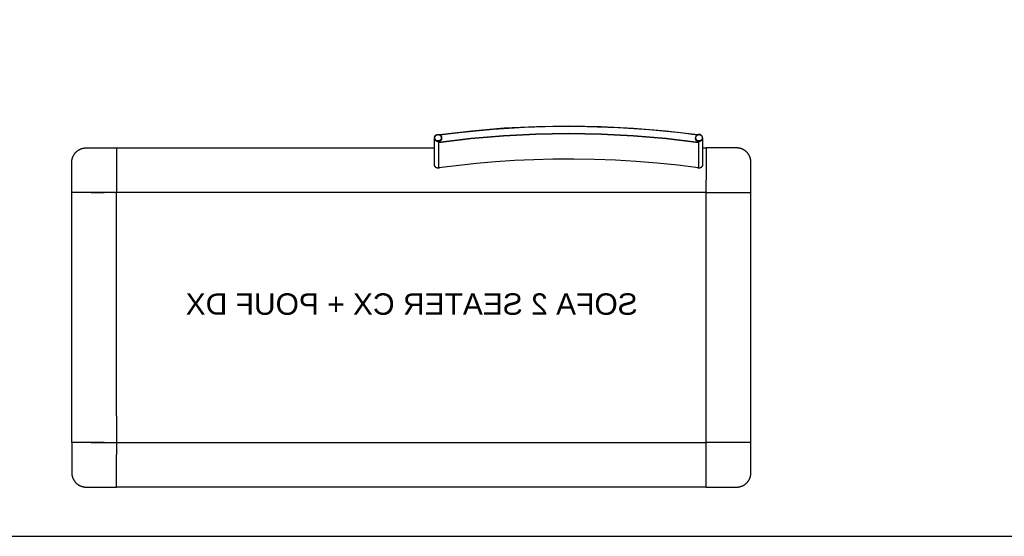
# Model space of a CAD drawing. Header units: millimetres. Extents: x -1470 to 7470, y -12049 to 6674.
# Tile 26 of 58: x 1904 to 4658, y -5113 to -3666. Entities that reach past the tile are written whole.
import ezdxf

# ---------------------------------------------------------------- set-up
doc = ezdxf.new("R2010")
doc.units = ezdxf.units.MM
doc.header["$LTSCALE"] = 10
doc.layers.get('0').update_dxf_attribs({"true_color": 0x000000})
doc.styles.add('Arial Normale', font='txt')

msp = doc.modelspace()

# ---------------------------------------------------------------- linework, layer by layer
at = {"color": 18, "linetype": 'Continuous', "lineweight": 25, "true_color": 0x000000}
for p, q in [((2049.7, -4149.9), (2049.7, -4065.2)), ((3949.6, -4149.9), (3949.5, -4065.2)), ((2172.6, -4149.9), (2049.7, -4149.9)), ((3826.6, -4149.9), (3949.6, -4149.9)), ((2140, -4849.9), (2049.7, -4849.9)), ((2049.7, -4849.9), (2049.7, -4934.7)), ((3949.6, -4849.9), (3826.6, -4849.9)), ((3949.5, -4934.7), (3949.6, -4849.9))]:
    msp.add_line(p, q, dxfattribs=at)
at = {"color": 1, "true_color": 0xff0000}
msp.add_lwpolyline([(-1470.5, -5112.7), (7412.8, -5112.7), (7412.8, 674.6), (-1470.5, 674.6)], close=True, dxfattribs=at)
at = {"color": 18, "linetype": 'Continuous', "lineweight": 25, "true_color": 0x000000}
for points in [[(3078.5, -3987.3), (3168.5, -3976.8), (3258.8, -3969.2), (3349.3, -3964.7), (3439.9, -3963.2), (3530.5, -3964.7), (3621, -3969.3), (3711.4, -3976.9), (3801.4, -3987.5)], [(3078.6, -3988.2), (3141.6, -3980.5), (3228.6, -3972.4), (3315.8, -3967), (3403.2, -3964.5), (3490.6, -3964.7), (3578, -3967.7), (3665.2, -3973.6), (3752.1, -3982.2), (3799.9, -3988.2)], [(3064.4, -3995.1), (3064.5, -3994.7), (3064.6, -3994.4), (3064.7, -3994.1), (3064.8, -3993.7), (3064.9, -3993.4), (3065.1, -3993.1), (3065.2, -3992.8), (3065.4, -3992.4), (3065.5, -3992.1), (3065.7, -3991.8), (3065.9, -3991.5), (3066.1, -3991.3), (3066.3, -3991), (3066.5, -3990.7), (3066.8, -3990.4), (3067, -3990.2), (3067.2, -3989.9), (3067.5, -3989.7), (3067.7, -3989.5), (3068, -3989.2), (3068.3, -3989), (3068.6, -3988.8), (3068.9, -3988.6), (3069.2, -3988.4), (3069.5, -3988.3), (3069.8, -3988.1), (3070.1, -3988), (3070.4, -3987.8), (3070.7, -3987.7), (3071.1, -3987.6), (3071.4, -3987.5), (3071.7, -3987.4), (3072.1, -3987.3), (3072.4, -3987.2), (3072.8, -3987.2), (3073.1, -3987.1), (3073.4, -3987.1), (3073.8, -3987.1), (3074.1, -3987.1), (3074.5, -3987.1), (3074.8, -3987.1), (3075.2, -3987.1), (3075.5, -3987.1), (3075.9, -3987.2), (3076.2, -3987.2), (3076.6, -3987.3), (3076.9, -3987.4), (3077.2, -3987.5), (3077.6, -3987.6), (3077.9, -3987.7), (3078.2, -3987.9), (3078.5, -3988), (3078.9, -3988.2), (3079.2, -3988.3), (3079.5, -3988.5), (3079.8, -3988.7), (3080, -3988.9), (3080.3, -3989.1), (3080.6, -3989.3), (3080.9, -3989.5), (3081.1, -3989.8), (3081.4, -3990), (3081.6, -3990.3), (3081.8, -3990.5), (3082.1, -3990.8), (3082.3, -3991.1), (3082.5, -3991.4), (3082.7, -3991.6), (3082.9, -3991.9), (3083, -3992.2), (3083.2, -3992.6), (3083.3, -3992.9), (3083.5, -3993.2), (3083.6, -3993.5), (3083.7, -3993.8), (3083.8, -3994.2), (3083.9, -3994.5), (3084, -3994.9), (3084.1, -3995.2), (3084.2, -3995.5), (3084.2, -3995.9), (3084.2, -3996.2), (3084.3, -3996.6), (3084.3, -3996.9)], [(3075.6, -4008.6), (3166.2, -3997.9), (3257, -3990.2), (3348.1, -3985.6), (3439.3, -3984.1), (3530.4, -3985.6), (3621.5, -3990.2), (3712.4, -3997.9), (3802.9, -4008.6)], [(3075.8, -4009.6), (3166.3, -3998.8), (3257.1, -3991.2), (3348.1, -3986.6), (3439.3, -3985), (3530.4, -3986.6), (3621.4, -3991.2), (3712.3, -3998.8), (3802.8, -4009.6)], [(3078.6, -3988), (3078.5, -3987.3)], [(3078.5, -3987.3), (3078.5, -3988.1)], [(3064.4, -3995.1), (3064.3, -3996.9)], [(3064.3, -3997.1), (3064.3, -3996.9)], [(3064.3, -4071.8), (3064.3, -3997.1)], [(3084.3, -3997.1), (3084.3, -3997.4), (3084.2, -3997.8), (3084.2, -3998.1), (3084.2, -3998.5), (3084.1, -3998.8), (3084, -3999.2), (3083.9, -3999.5), (3083.9, -3999.8), (3083.7, -4000.2), (3083.6, -4000.5), (3083.5, -4000.8), (3083.4, -4001.1), (3083.2, -4001.4), (3083.1, -4001.7), (3082.9, -4002.1), (3082.7, -4002.3), (3082.5, -4002.6), (3082.3, -4002.9), (3082.1, -4003.2), (3081.9, -4003.5), (3081.7, -4003.7), (3081.4, -4004), (3081.2, -4004.2), (3080.9, -4004.5), (3080.7, -4004.7), (3080.4, -4004.9), (3080.1, -4005.1), (3079.8, -4005.3), (3079.5, -4005.5), (3079.2, -4005.7), (3078.9, -4005.8), (3078.6, -4006), (3078.3, -4006.1), (3078, -4006.3), (3077.7, -4006.4), (3077.3, -4006.5), (3077, -4006.6), (3076.7, -4006.7), (3076.3, -4006.8), (3076, -4006.8), (3075.6, -4006.9), (3075.3, -4006.9), (3075, -4007), (3074.6, -4007), (3074.3, -4007), (3073.9, -4007), (3073.6, -4007), (3073.2, -4006.9), (3072.9, -4006.9), (3072.5, -4006.8), (3072.2, -4006.8), (3071.9, -4006.7), (3071.5, -4006.6), (3071.2, -4006.5), (3070.9, -4006.4), (3070.5, -4006.3), (3070.2, -4006.1), (3069.9, -4006), (3069.6, -4005.8), (3069.3, -4005.7), (3069, -4005.5), (3068.7, -4005.3), (3068.4, -4005.1), (3068.1, -4004.9), (3067.9, -4004.7), (3067.6, -4004.5), (3067.4, -4004.2), (3067.1, -4004), (3066.9, -4003.7), (3066.6, -4003.5), (3066.4, -4003.2), (3066.2, -4002.9), (3066, -4002.6), (3065.8, -4002.3), (3065.6, -4002.1), (3065.5, -4001.7), (3065.3, -4001.4), (3065.2, -4001.1), (3065, -4000.8), (3064.9, -4000.5), (3064.8, -4000.2), (3064.7, -3999.8), (3064.6, -3999.5), (3064.5, -3999.2), (3064.4, -3998.8), (3064.4, -3998.5), (3064.3, -3998.1), (3064.3, -3997.8), (3064.3, -3997.4), (3064.3, -3997.1)], [(3084.3, -3997.1), (3084.3, -3997.4), (3084.2, -3997.8), (3084.2, -3998.1), (3084.2, -3998.5), (3084.1, -3998.8), (3084, -3999.2), (3083.9, -3999.5), (3083.9, -3999.8), (3083.8, -4000.2), (3083.6, -4000.5), (3083.5, -4000.8), (3083.4, -4001.1), (3083.2, -4001.4), (3083.1, -4001.8), (3082.9, -4002.1), (3082.7, -4002.3), (3082.5, -4002.6), (3082.3, -4002.9), (3082.1, -4003.2), (3081.9, -4003.5), (3081.7, -4003.7), (3081.4, -4004), (3081.2, -4004.2), (3080.9, -4004.5), (3080.7, -4004.7), (3080.4, -4004.9), (3080.1, -4005.1), (3079.8, -4005.3), (3079.5, -4005.5), (3079.2, -4005.7), (3078.9, -4005.8), (3078.6, -4006), (3078.3, -4006.1), (3078, -4006.3), (3077.7, -4006.4), (3077.3, -4006.5), (3077, -4006.6), (3076.7, -4006.7), (3076.3, -4006.8), (3076, -4006.8), (3075.6, -4006.9), (3075.3, -4006.9), (3075, -4007), (3074.6, -4007), (3074.3, -4007), (3073.9, -4007), (3073.6, -4007), (3073.2, -4006.9), (3072.9, -4006.9), (3072.5, -4006.8), (3072.2, -4006.8), (3071.9, -4006.7), (3071.5, -4006.6), (3071.2, -4006.5), (3070.9, -4006.4), (3070.5, -4006.3), (3070.2, -4006.1), (3069.9, -4006), (3069.6, -4005.8), (3069.3, -4005.7), (3069, -4005.5), (3068.7, -4005.3), (3068.4, -4005.1), (3068.1, -4004.9), (3067.9, -4004.7), (3067.6, -4004.5), (3067.4, -4004.2), (3067.1, -4004), (3066.9, -4003.7), (3066.6, -4003.5), (3066.4, -4003.2), (3066.2, -4002.9), (3066, -4002.6), (3065.8, -4002.3), (3065.6, -4002.1), (3065.5, -4001.8), (3065.3, -4001.4), (3065.2, -4001.1), (3065, -4000.8), (3064.9, -4000.5), (3064.8, -4000.2), (3064.7, -3999.8), (3064.6, -3999.5), (3064.5, -3999.2), (3064.4, -3998.8), (3064.4, -3998.5), (3064.3, -3998.1), (3064.3, -3997.8), (3064.3, -3997.4), (3064.3, -3997.1)], [(3084.2, -3997.1), (3084.2, -3998), (3084.2, -3998.3), (3084.2, -3998.5), (3084.1, -3998.7), (3084.1, -3998.9), (3084.1, -3999.1), (3084.1, -3999.3), (3084, -3999.4), (3084, -3999.6), (3084, -3999.7), (3083.9, -3999.9), (3083.8, -4000.2), (3083.7, -4000.4), (3083.6, -4000.7), (3083.5, -4001), (3083.4, -4001.3), (3083.2, -4001.7), (3083.1, -4002.1), (3082.9, -4002.5), (3082.7, -4002.7), (3082.6, -4002.9), (3082.5, -4003.1), (3082.4, -4003.3), (3082.3, -4003.5), (3082.2, -4003.7), (3081.9, -4004), (3081.7, -4004.4), (3081.5, -4004.6), (3081.3, -4004.8), (3081.1, -4005), (3080.9, -4005.2), (3080.7, -4005.4), (3080.5, -4005.6), (3080.3, -4005.8), (3080.1, -4006), (3079.9, -4006.2), (3079.7, -4006.4), (3079.5, -4006.5), (3079.3, -4006.7), (3079.1, -4006.9), (3078.8, -4007), (3078.6, -4007.2), (3078.4, -4007.3), (3078.1, -4007.5), (3077.7, -4007.7), (3077.4, -4007.9), (3077, -4008), (3076.7, -4008.2), (3076.3, -4008.3), (3076, -4008.5), (3075.6, -4008.6)], [(3075.8, -4009.6), (3075.6, -4008.6)], [(3075.6, -4008.6), (3075.6, -4079.8)], [(3075.8, -4009.6), (3075.8, -4080.8)], [(3084.3, -3996.9), (3084.3, -3997.1)], [(3084.3, -3997.1), (3084.3, -3997.1)], [(3794.3, -3997.1), (3794.3, -3996.9)], [(3794.3, -3997.1), (3794.3, -3997.1)], [(3802.9, -4008.6), (3802.6, -4008.5), (3802.3, -4008.4), (3802.1, -4008.3), (3801.8, -4008.2), (3801.5, -4008), (3801.2, -4007.9), (3801, -4007.8), (3800.7, -4007.6), (3800.4, -4007.5), (3800.1, -4007.3), (3799.9, -4007.1), (3799.6, -4006.9), (3799.3, -4006.8), (3799.1, -4006.6), (3798.8, -4006.3), (3798.5, -4006.1), (3798.4, -4006), (3798.2, -4005.8), (3798, -4005.7), (3797.9, -4005.5), (3797.7, -4005.3), (3797.5, -4005.1), (3797.4, -4005), (3797.2, -4004.8), (3797.1, -4004.6), (3796.9, -4004.4), (3796.8, -4004.2), (3796.6, -4004), (3796.5, -4003.8), (3796.3, -4003.6), (3796.2, -4003.4), (3796, -4003.2), (3795.9, -4002.8), (3795.7, -4002.5), (3795.5, -4002.1), (3795.3, -4001.8), (3795.2, -4001.4), (3795, -4001.1), (3794.9, -4000.7), (3794.7, -4000.3), (3794.6, -4000), (3794.6, -3999.6), (3794.5, -3999.3), (3794.4, -3999.2), (3794.4, -3999), (3794.4, -3998.8), (3794.3, -3998.7), (3794.3, -3998.5), (3794.3, -3998.3), (3794.3, -3998.2), (3794.3, -3998), (3794.3, -3997.8), (3794.3, -3997.8), (3794.3, -3997.7), (3794.3, -3997.5), (3794.3, -3997.1)], [(3814.3, -3997.1), (3814.3, -3997.4), (3814.2, -3997.8), (3814.2, -3998.1), (3814.2, -3998.5), (3814.1, -3998.8), (3814, -3999.2), (3813.9, -3999.5), (3813.9, -3999.8), (3813.7, -4000.2), (3813.6, -4000.5), (3813.5, -4000.8), (3813.4, -4001.1), (3813.2, -4001.4), (3813.1, -4001.7), (3812.9, -4002.1), (3812.7, -4002.3), (3812.5, -4002.6), (3812.3, -4002.9), (3812.1, -4003.2), (3811.9, -4003.5), (3811.7, -4003.7), (3811.4, -4004), (3811.2, -4004.2), (3810.9, -4004.5), (3810.7, -4004.7), (3810.4, -4004.9), (3810.1, -4005.1), (3809.8, -4005.3), (3809.5, -4005.5), (3809.2, -4005.7), (3808.9, -4005.8), (3808.6, -4006), (3808.3, -4006.1), (3808, -4006.3), (3807.7, -4006.4), (3807.3, -4006.5), (3807, -4006.6), (3806.7, -4006.7), (3806.3, -4006.8), (3806, -4006.8), (3805.6, -4006.9), (3805.3, -4006.9), (3805, -4007), (3804.6, -4007), (3804.3, -4007), (3803.9, -4007), (3803.6, -4007), (3803.2, -4006.9), (3802.9, -4006.9), (3802.5, -4006.8), (3802.2, -4006.8), (3801.9, -4006.7), (3801.5, -4006.6), (3801.2, -4006.5), (3800.9, -4006.4), (3800.5, -4006.3), (3800.2, -4006.1), (3799.9, -4006), (3799.6, -4005.8), (3799.3, -4005.7), (3799, -4005.5), (3798.7, -4005.3), (3798.4, -4005.1), (3798.1, -4004.9), (3797.9, -4004.7), (3797.6, -4004.5), (3797.4, -4004.2), (3797.1, -4004), (3796.9, -4003.7), (3796.6, -4003.5), (3796.4, -4003.2), (3796.2, -4002.9), (3796, -4002.6), (3795.8, -4002.3), (3795.6, -4002.1), (3795.5, -4001.7), (3795.3, -4001.4), (3795.2, -4001.1), (3795, -4000.8), (3794.9, -4000.5), (3794.8, -4000.2), (3794.7, -3999.8), (3794.6, -3999.5), (3794.5, -3999.2), (3794.4, -3998.8), (3794.4, -3998.5), (3794.3, -3998.1), (3794.3, -3997.8), (3794.3, -3997.4), (3794.3, -3997.1)], [(3802.8, -4009.6), (3802.9, -4008.6)], [(3802.8, -4009.6), (3802.8, -4080.8)], [(3802.9, -4008.6), (3802.9, -4079.8)], [(3814.3, -3996.9), (3814.3, -3997.1)], [(3814.3, -3997.1), (3814.3, -4071.8)], [(2049.7, -4065.2), (2049.8, -4063.7), (2049.8, -4062.3), (2049.9, -4060.9), (2050, -4060.2), (2050.1, -4059.5), (2050.2, -4058.7), (2050.3, -4057.9), (2050.5, -4057.2), (2050.7, -4056.4), (2050.8, -4055.6), (2051, -4054.8), (2051.2, -4054), (2051.5, -4053.3), (2051.7, -4052.6), (2051.9, -4051.9), (2052.2, -4051.2), (2052.4, -4050.5), (2052.7, -4049.8), (2053, -4049.1), (2053.3, -4048.4), (2053.6, -4047.8), (2054.1, -4046.8), (2054.6, -4045.9), (2055.1, -4045), (2055.6, -4044.1), (2056.2, -4043.2), (2056.8, -4042.3), (2057.4, -4041.4), (2058.1, -4040.5), (2058.8, -4039.6), (2059.5, -4038.8), (2060.3, -4037.9), (2061.1, -4037.1), (2061.7, -4036.5), (2062.3, -4035.9), (2062.9, -4035.3), (2063.5, -4034.8), (2064.2, -4034.2), (2064.8, -4033.7), (2065.5, -4033.2), (2066.2, -4032.7), (2066.8, -4032.2), (2067.5, -4031.7), (2068.2, -4031.3), (2068.9, -4030.9), (2069.6, -4030.4), (2070.3, -4030), (2071, -4029.7), (2071.7, -4029.3), (2072.4, -4028.9), (2073.1, -4028.6), (2073.9, -4028.3), (2074.6, -4028), (2075.3, -4027.7), (2076.1, -4027.4), (2076.8, -4027.1), (2077.6, -4026.9), (2078.4, -4026.6), (2079.1, -4026.4), (2079.9, -4026.2), (2080.6, -4026), (2081.4, -4025.9), (2082.2, -4025.7), (2083, -4025.6), (2083.7, -4025.4), (2084.6, -4025.3), (2085.4, -4025.3), (2086.2, -4025.2), (2087.1, -4025.1), (2088.7, -4025), (2090.4, -4025), (2174.6, -4024.9)], [(2174.6, -4024.9), (2174.6, -4115.3)], [(2174.6, -4024.9), (3064.3, -4024.9)], [(3814.3, -4024.9), (3824.6, -4024.9)], [(3824.6, -4024.9), (3824.6, -4034.9)], [(3949.5, -4065.2), (3949.5, -4063.7), (3949.4, -4062.3), (3949.3, -4060.9), (3949.3, -4060.2), (3949.2, -4059.5), (3949.1, -4058.7), (3948.9, -4057.9), (3948.8, -4057.2), (3948.6, -4056.4), (3948.4, -4055.6), (3948.2, -4054.8), (3948, -4054), (3947.8, -4053.3), (3947.6, -4052.6), (3947.3, -4051.9), (3947.1, -4051.2), (3946.8, -4050.5), (3946.5, -4049.8), (3946.3, -4049.1), (3946, -4048.4), (3945.7, -4047.8), (3945.2, -4046.8), (3944.7, -4045.9), (3944.2, -4045), (3943.7, -4044.1), (3943.1, -4043.2), (3942.5, -4042.3), (3941.8, -4041.4), (3941.2, -4040.5), (3940.5, -4039.6), (3939.7, -4038.8), (3939, -4037.9), (3938.2, -4037.1), (3937.6, -4036.5), (3937, -4035.9), (3936.4, -4035.3), (3935.7, -4034.8), (3935.1, -4034.2), (3934.4, -4033.7), (3933.8, -4033.2), (3933.1, -4032.7), (3932.5, -4032.2), (3931.8, -4031.7), (3931.1, -4031.3), (3930.4, -4030.9), (3929.7, -4030.4), (3929, -4030), (3928.3, -4029.7), (3927.6, -4029.3), (3926.9, -4028.9), (3926.1, -4028.6), (3925.4, -4028.3), (3924.7, -4028), (3923.9, -4027.7), (3923.2, -4027.4), (3922.4, -4027.1), (3921.7, -4026.9), (3920.9, -4026.6), (3920.2, -4026.4), (3919.4, -4026.2), (3918.6, -4026), (3917.9, -4025.9), (3917.1, -4025.7), (3916.3, -4025.6), (3915.5, -4025.4), (3914.2, -4025.3), (3912.9, -4025.2), (3911.6, -4025.1), (3910.2, -4025), (3907.4, -4025), (3824.6, -4024.9)], [(3824.6, -4034.9), (3824.6, -4115.3)], [(3064.3, -4071.9), (3064.3, -4071.8)], [(3078.8, -4080.5), (3078.5, -4080.7), (3078.2, -4080.8), (3077.9, -4081), (3077.6, -4081.1), (3077.2, -4081.2), (3076.9, -4081.3), (3076.6, -4081.4), (3076.2, -4081.4), (3075.9, -4081.5), (3075.6, -4081.6), (3075.2, -4081.6), (3074.9, -4081.6), (3074.5, -4081.6), (3074.2, -4081.6), (3073.8, -4081.6), (3073.5, -4081.6), (3073.2, -4081.6), (3072.8, -4081.5), (3072.5, -4081.5), (3072.1, -4081.4), (3071.8, -4081.3), (3071.5, -4081.2), (3071.1, -4081.1), (3070.8, -4081), (3070.5, -4080.9), (3070.2, -4080.8), (3069.9, -4080.6), (3069.6, -4080.5), (3069.3, -4080.3), (3069, -4080.1), (3068.7, -4079.9), (3068.4, -4079.7), (3068.1, -4079.5), (3067.8, -4079.3), (3067.6, -4079.1), (3067.3, -4078.8), (3067.1, -4078.6), (3066.9, -4078.4), (3066.6, -4078.1), (3066.4, -4077.8), (3066.2, -4077.6), (3066, -4077.3), (3065.8, -4077), (3065.6, -4076.7), (3065.5, -4076.4), (3065.3, -4076.1), (3065.2, -4075.8), (3065, -4075.5), (3064.9, -4075.1), (3064.8, -4074.8), (3064.7, -4074.5), (3064.6, -4074.2), (3064.5, -4073.8), (3064.4, -4073.5), (3064.4, -4073.1), (3064.3, -4072.8), (3064.3, -4072.5), (3064.3, -4072.1), (3064.3, -4071.8)], [(3078.9, -4080.5), (3078.6, -4080.6), (3078.3, -4080.8), (3078, -4080.9), (3077.7, -4081), (3077.3, -4081.2), (3077, -4081.3), (3076.7, -4081.3), (3076.3, -4081.4), (3076, -4081.5), (3075.6, -4081.5), (3075.3, -4081.6), (3075, -4081.6), (3074.6, -4081.6), (3074.3, -4081.6), (3073.9, -4081.6), (3073.6, -4081.6), (3073.2, -4081.6), (3072.9, -4081.5), (3072.5, -4081.5), (3072.2, -4081.4), (3071.9, -4081.3), (3071.5, -4081.3), (3071.2, -4081.2), (3070.9, -4081), (3070.6, -4080.9), (3070.2, -4080.8), (3069.9, -4080.6), (3069.6, -4080.5), (3069.3, -4080.3), (3069, -4080.1), (3068.7, -4080), (3068.4, -4079.8), (3068.2, -4079.6), (3067.9, -4079.3), (3067.6, -4079.1), (3067.4, -4078.9), (3067.1, -4078.6), (3066.9, -4078.4), (3066.7, -4078.1), (3066.4, -4077.9), (3066.2, -4077.6), (3066, -4077.3), (3065.8, -4077), (3065.6, -4076.7), (3065.5, -4076.4), (3065.3, -4076.1), (3065.2, -4075.8), (3065, -4075.5), (3064.9, -4075.2), (3064.8, -4074.8), (3064.7, -4074.5), (3064.6, -4074.2), (3064.5, -4073.8), (3064.4, -4073.5), (3064.4, -4073.1), (3064.3, -4072.8), (3064.3, -4072.5), (3064.3, -4072.1), (3064.3, -4071.8)], [(3079.2, -4080.5), (3078.9, -4080.7), (3078.6, -4080.8), (3078.3, -4081), (3078, -4081.1), (3077.7, -4081.2), (3077.3, -4081.3), (3077, -4081.4), (3076.7, -4081.5), (3076.3, -4081.6), (3076, -4081.7), (3075.7, -4081.7), (3075.3, -4081.8), (3075, -4081.8), (3074.6, -4081.8), (3074.3, -4081.8), (3073.9, -4081.8), (3073.6, -4081.8), (3073.2, -4081.8), (3072.9, -4081.7), (3072.6, -4081.7), (3072.2, -4081.6), (3071.9, -4081.5), (3071.5, -4081.4), (3071.2, -4081.3), (3070.9, -4081.2), (3070.6, -4081.1), (3070.2, -4081), (3069.9, -4080.8), (3069.6, -4080.7), (3069.3, -4080.5), (3069, -4080.3), (3068.7, -4080.1), (3068.4, -4079.9), (3068.2, -4079.7), (3067.9, -4079.5), (3067.6, -4079.3), (3067.4, -4079.1), (3067.1, -4078.8), (3066.9, -4078.6), (3066.7, -4078.3), (3066.4, -4078), (3066.2, -4077.8), (3066, -4077.5), (3065.8, -4077.2), (3065.7, -4076.9), (3065.5, -4076.6), (3065.3, -4076.3), (3065.2, -4076), (3065, -4075.7), (3064.9, -4075.3), (3064.8, -4075), (3064.7, -4074.7), (3064.6, -4074.3), (3064.5, -4074), (3064.4, -4073.7), (3064.4, -4073.3), (3064.3, -4073), (3064.3, -4072.6), (3064.3, -4072.3), (3064.3, -4071.9)], [(3802.8, -4080.8), (3744.9, -4073.6), (3686.9, -4067.6), (3628.7, -4062.9), (3570.5, -4059.4), (3512.2, -4057.2), (3453.9, -4056.3), (3395.5, -4056.6), (3342.1, -4058), (3288.6, -4060.4), (3235.3, -4063.9), (3182, -4068.5), (3075.8, -4080.8)], [(3814.3, -4071.9), (3814.3, -4072.3), (3814.2, -4072.6), (3814.2, -4073), (3814.2, -4073.3), (3814.1, -4073.7), (3814, -4074), (3813.9, -4074.3), (3813.9, -4074.7), (3813.8, -4075), (3813.6, -4075.3), (3813.5, -4075.6), (3813.4, -4076), (3813.2, -4076.3), (3813.1, -4076.6), (3812.9, -4076.9), (3812.7, -4077.2), (3812.5, -4077.5), (3812.3, -4077.7), (3812.1, -4078), (3811.9, -4078.3), (3811.7, -4078.5), (3811.4, -4078.8), (3811.2, -4079), (3810.9, -4079.3), (3810.7, -4079.5), (3810.4, -4079.7), (3810.1, -4079.9), (3809.8, -4080.1), (3809.6, -4080.3), (3809.3, -4080.5), (3809, -4080.6), (3808.7, -4080.8), (3808.3, -4080.9), (3808, -4081.1), (3807.7, -4081.2), (3807.4, -4081.3), (3807, -4081.4), (3806.7, -4081.5), (3806.4, -4081.6), (3806, -4081.7), (3805.7, -4081.7), (3805.4, -4081.8), (3805, -4081.8), (3804.7, -4081.8), (3804.3, -4081.8), (3804, -4081.8), (3803.6, -4081.8), (3803.3, -4081.8), (3802.9, -4081.7), (3802.6, -4081.7), (3802.3, -4081.6), (3801.9, -4081.5), (3801.6, -4081.4), (3801.3, -4081.4), (3800.9, -4081.2), (3800.6, -4081.1), (3800.3, -4081), (3800, -4080.8), (3799.7, -4080.7), (3799.4, -4080.5), (3799.1, -4080.4)], [(3814.3, -4071.8), (3814.3, -4072.1), (3814.2, -4072.5), (3814.2, -4072.8), (3814.2, -4073.1), (3814.1, -4073.5), (3814, -4073.8), (3813.9, -4074.2), (3813.9, -4074.5), (3813.8, -4074.8), (3813.6, -4075.1), (3813.5, -4075.5), (3813.4, -4075.8), (3813.2, -4076.1), (3813.1, -4076.4), (3812.9, -4076.7), (3812.7, -4077), (3812.5, -4077.3), (3812.3, -4077.6), (3812.1, -4077.8), (3811.9, -4078.1), (3811.7, -4078.4), (3811.4, -4078.6), (3811.2, -4078.8), (3810.9, -4079.1), (3810.7, -4079.3), (3810.4, -4079.5), (3810.1, -4079.7), (3809.9, -4079.9), (3809.6, -4080.1), (3809.3, -4080.3), (3809, -4080.5), (3808.7, -4080.6), (3808.4, -4080.8), (3808, -4080.9), (3807.7, -4081), (3807.4, -4081.1), (3807.1, -4081.2), (3806.7, -4081.3), (3806.4, -4081.4), (3806.1, -4081.5), (3805.7, -4081.5), (3805.4, -4081.6), (3805, -4081.6), (3804.7, -4081.6), (3804.3, -4081.6), (3804, -4081.6), (3803.7, -4081.6), (3803.3, -4081.6), (3803, -4081.6), (3802.6, -4081.5), (3802.3, -4081.4), (3802, -4081.4), (3801.6, -4081.3), (3801.3, -4081.2), (3801, -4081.1), (3800.6, -4081), (3800.3, -4080.8), (3800, -4080.7), (3799.7, -4080.5), (3799.4, -4080.4)], [(3814.3, -4071.8), (3814.3, -4072.1), (3814.2, -4072.5), (3814.2, -4072.8), (3814.2, -4073.1), (3814.1, -4073.5), (3814, -4073.8), (3813.9, -4074.2), (3813.9, -4074.5), (3813.8, -4074.8), (3813.6, -4075.1), (3813.5, -4075.5), (3813.4, -4075.8), (3813.2, -4076.1), (3813.1, -4076.4), (3812.9, -4076.7), (3812.7, -4077), (3812.5, -4077.3), (3812.3, -4077.6), (3812.1, -4077.8), (3811.9, -4078.1), (3811.7, -4078.4), (3811.4, -4078.6), (3811.2, -4078.9), (3810.9, -4079.1), (3810.7, -4079.3), (3810.4, -4079.5), (3810.1, -4079.7), (3809.9, -4079.9), (3809.6, -4080.1), (3809.3, -4080.3), (3809, -4080.5), (3808.7, -4080.6), (3808.3, -4080.8), (3808, -4080.9), (3807.7, -4081), (3807.4, -4081.1), (3807.1, -4081.2), (3806.7, -4081.3), (3806.4, -4081.4), (3806, -4081.5), (3805.7, -4081.5), (3805.4, -4081.6), (3805, -4081.6), (3804.7, -4081.6), (3804.3, -4081.6), (3804, -4081.6), (3803.6, -4081.6), (3803.3, -4081.6), (3803, -4081.6), (3802.6, -4081.5), (3802.3, -4081.4), (3801.9, -4081.4), (3801.6, -4081.3), (3801.3, -4081.2), (3800.9, -4081.1), (3800.6, -4080.9), (3800.3, -4080.8), (3800, -4080.7), (3799.7, -4080.5)], [(3814.3, -4071.8), (3814.3, -4071.9)], [(3075.8, -4080.8), (3075.6, -4079.8)], [(3802.8, -4080.8), (3802.9, -4079.8)], [(2174.6, -4115.3), (2174.6, -4147.9)], [(3824.6, -4147.9), (3824.6, -4115.3)], [(2103.5, -4149.9), (2140, -4149.9)], [(2172.6, -4149.9), (2174.6, -4149.9)], [(2174.6, -4147.9), (2174.6, -4149.9)], [(2224.6, -4149.9), (2174.6, -4149.9)], [(2174.6, -4774.9), (2174.6, -4149.9)], [(3824.6, -4149.9), (2224.6, -4149.9)], [(3824.6, -4147.9), (3824.6, -4148.5)], [(3824.6, -4148.5), (3824.6, -4148.9)], [(3826.6, -4149.9), (3824.6, -4149.9)], [(3824.6, -4774.9), (3824.6, -4150.1)], [(3949.6, -4849.9), (3949.6, -4150.1)], [(2174.6, -4774.9), (2174.6, -4849.7)], [(3824.6, -4849.9), (3824.6, -4774.9)], [(2103.5, -4849.9), (2172.6, -4849.9)], [(2172.6, -4849.9), (2174.6, -4849.9)], [(2174.6, -4849.9), (2224.6, -4849.9)], [(2174.6, -4851.3), (2174.6, -4851)], [(2174.6, -4851.9), (2174.6, -4851.3)], [(2174.6, -4851.9), (2174.6, -4884.5)], [(2224.6, -4849.9), (3824.6, -4849.9)], [(3826.6, -4849.9), (3824.6, -4849.9)], [(3824.6, -4851.9), (3824.6, -4849.9)], [(3824.6, -4884.5), (3824.6, -4851.9)], [(2174.6, -4964.9), (2174.6, -4884.5)], [(3824.6, -4964.9), (3824.6, -4884.5)], [(2049.7, -4934.7), (2049.8, -4936.1), (2049.8, -4937.5), (2049.9, -4938.9), (2050, -4939.6), (2050.1, -4940.3), (2050.2, -4941.1), (2050.3, -4941.9), (2050.5, -4942.7), (2050.7, -4943.5), (2050.8, -4944.2), (2051, -4945), (2051.2, -4945.8), (2051.5, -4946.6), (2051.7, -4947.3), (2051.9, -4948), (2052.2, -4948.7), (2052.4, -4949.3), (2052.7, -4950), (2053, -4950.7), (2053.3, -4951.4), (2053.6, -4952.1), (2054.1, -4953), (2054.6, -4953.9), (2055.1, -4954.8), (2055.6, -4955.7), (2056.2, -4956.6), (2056.8, -4957.5), (2057.4, -4958.4), (2058.1, -4959.3), (2058.8, -4960.2), (2059.5, -4961.1), (2060.3, -4961.9), (2061.1, -4962.8), (2061.7, -4963.3), (2062.3, -4963.9), (2062.9, -4964.5), (2063.5, -4965.1), (2064.2, -4965.6), (2064.8, -4966.1), (2065.5, -4966.6), (2066.2, -4967.1), (2066.8, -4967.6), (2067.5, -4968.1), (2068.2, -4968.5), (2068.9, -4969), (2069.6, -4969.4), (2070.3, -4969.8), (2071, -4970.2), (2071.7, -4970.5), (2072.4, -4970.9), (2073.1, -4971.2), (2073.9, -4971.6), (2074.6, -4971.9), (2075.3, -4972.2), (2076.1, -4972.4), (2076.8, -4972.7), (2077.6, -4973), (2078.4, -4973.2), (2079.1, -4973.4), (2079.9, -4973.6), (2080.6, -4973.8), (2081.4, -4974), (2082.2, -4974.1), (2083, -4974.3), (2083.7, -4974.4), (2085, -4974.5), (2086.4, -4974.7), (2087.7, -4974.8), (2089, -4974.8), (2091.9, -4974.8), (2174.6, -4974.9)], [(3824.6, -4974.9), (3908.9, -4974.8), (3910.5, -4974.8), (3912.2, -4974.7), (3913, -4974.6), (3913.9, -4974.6), (3914.7, -4974.5), (3915.5, -4974.4), (3916.3, -4974.3), (3917.1, -4974.1), (3917.9, -4974), (3918.6, -4973.8), (3919.4, -4973.6), (3920.2, -4973.4), (3920.9, -4973.2), (3921.7, -4973), (3922.4, -4972.7), (3923.2, -4972.4), (3923.9, -4972.2), (3924.7, -4971.9), (3925.4, -4971.6), (3926.1, -4971.2), (3926.9, -4970.9), (3927.6, -4970.5), (3928.3, -4970.2), (3929, -4969.8), (3929.7, -4969.4), (3930.4, -4969), (3931.1, -4968.5), (3931.8, -4968.1), (3932.5, -4967.6), (3933.1, -4967.1), (3933.8, -4966.6), (3934.4, -4966.1), (3935.1, -4965.6), (3935.7, -4965.1), (3936.4, -4964.5), (3937, -4963.9), (3937.6, -4963.3), (3938.2, -4962.8), (3939, -4961.9), (3939.7, -4961.1), (3940.5, -4960.2), (3941.2, -4959.3), (3941.8, -4958.4), (3942.5, -4957.5), (3943.1, -4956.6), (3943.7, -4955.7), (3944.2, -4954.8), (3944.7, -4953.9), (3945.2, -4953), (3945.7, -4952.1), (3946, -4951.4), (3946.3, -4950.7), (3946.5, -4950), (3946.8, -4949.3), (3947.1, -4948.7), (3947.3, -4948), (3947.6, -4947.3), (3947.8, -4946.6), (3948, -4945.8), (3948.2, -4945), (3948.4, -4944.2), (3948.6, -4943.5), (3948.8, -4942.7), (3948.9, -4941.9), (3949.1, -4941.1), (3949.2, -4940.3), (3949.3, -4939.6), (3949.3, -4938.9), (3949.4, -4937.5), (3949.5, -4936.1), (3949.5, -4934.7)], [(2174.6, -4974.9), (2174.6, -4964.9)], [(3824.6, -4974.9), (2174.6, -4974.9)], [(3824.6, -4974.9), (3824.6, -4964.9)]]:
    msp.add_lwpolyline(points, dxfattribs=at)
for points in [[(3065.4, -3995.1), (3066, -3993.4), (3066.8, -3991.8), (3068, -3990.4), (3069.4, -3989.3), (3071, -3988.5), (3072.8, -3988), (3074.6, -3987.9), (3076.4, -3988.1), (3078.1, -3988.7), (3079.7, -3989.7), (3081, -3990.9), (3082.1, -3992.4), (3082.8, -3994), (3083.2, -3995.7), (3083.2, -3997.5), (3082.9, -3999.3), (3082.2, -4001), (3081.2, -4002.4), (3079.9, -4003.7), (3078.3, -4004.7), (3076.6, -4005.3), (3074.8, -4005.6), (3073, -4005.5), (3071.3, -4005.1), (3069.6, -4004.3), (3068.2, -4003.3), (3066.9, -4001.9), (3066, -4000.4), (3065.5, -3998.7), (3065.3, -3996.9)], [(3794.3, -3996.9), (3794.4, -3998.8), (3795, -4000.6), (3795.9, -4002.3), (3797, -4003.7), (3798.5, -4004.9), (3800.1, -4005.9), (3801.9, -4006.5), (3803.8, -4006.8), (3805.7, -4006.7), (3807.5, -4006.2), (3809.3, -4005.5), (3810.8, -4004.4), (3812.1, -4003), (3813.2, -4001.4), (3813.9, -3999.7), (3814.2, -3997.9), (3814.2, -3996), (3813.9, -3994.2), (3813.2, -3992.4), (3812.1, -3990.8), (3810.8, -3989.5), (3809.3, -3988.4), (3807.5, -3987.6), (3805.7, -3987.2), (3803.8, -3987.1), (3801.9, -3987.4), (3800.1, -3988), (3798.5, -3988.9), (3797, -3990.1), (3795.9, -3991.6), (3795, -3993.3), (3794.4, -3995.1)], [(3795.3, -3996.8), (3795.5, -3995), (3796, -3993.3), (3796.9, -3991.7), (3798.1, -3990.3), (3799.5, -3989.2), (3801.1, -3988.4), (3802.9, -3988), (3804.7, -3987.9), (3806.5, -3988.2), (3808.2, -3988.8), (3809.8, -3989.7), (3811.1, -3991), (3812.1, -3992.5), (3812.9, -3994.1), (3813.2, -3995.9), (3813.2, -3997.6), (3812.9, -3999.4), (3812.1, -4001.1), (3811.1, -4002.5), (3809.8, -4003.8), (3808.2, -4004.7), (3806.5, -4005.3), (3804.7, -4005.6), (3802.9, -4005.5), (3801.1, -4005.1), (3799.5, -4004.3), (3798.1, -4003.2), (3796.9, -4001.8), (3796, -4000.2), (3795.5, -3998.5)]]:
    msp.add_lwpolyline(points, close=True, dxfattribs=at)
at = {"color": 8, "linetype": 'Continuous', "lineweight": 25, "true_color": 0x808080}
msp.add_lwpolyline([(3084.3, -3996.9), (3084.3, -3997.3), (3084.2, -3997.6), (3084.2, -3998), (3084.2, -3998.3), (3084.1, -3998.6), (3084, -3999), (3083.9, -3999.3), (3083.9, -3999.7), (3083.8, -4000), (3083.6, -4000.3), (3083.5, -4000.6), (3083.4, -4001), (3083.2, -4001.3), (3083.1, -4001.6), (3082.9, -4001.9), (3082.7, -4002.2), (3082.5, -4002.5), (3082.3, -4002.7), (3082.1, -4003), (3081.9, -4003.3), (3081.7, -4003.6), (3081.4, -4003.8), (3081.2, -4004), (3080.9, -4004.3), (3080.7, -4004.5), (3080.4, -4004.7), (3080.1, -4004.9), (3079.8, -4005.1), (3079.5, -4005.3), (3079.2, -4005.5), (3078.9, -4005.7), (3078.6, -4005.8), (3078.3, -4006), (3078, -4006.1), (3077.7, -4006.2), (3077.3, -4006.3), (3077, -4006.4), (3076.7, -4006.5), (3076.3, -4006.6), (3076, -4006.7), (3075.6, -4006.7), (3075.3, -4006.8), (3075, -4006.8), (3074.6, -4006.8), (3074.3, -4006.8), (3073.9, -4006.8), (3073.6, -4006.8), (3073.2, -4006.8), (3072.9, -4006.7), (3072.5, -4006.7), (3072.2, -4006.6), (3071.9, -4006.5), (3071.5, -4006.4), (3071.2, -4006.3), (3070.9, -4006.2), (3070.5, -4006.1), (3070.2, -4006), (3069.9, -4005.8), (3069.6, -4005.7), (3069.3, -4005.5), (3069, -4005.3), (3068.7, -4005.1), (3068.4, -4004.9), (3068.1, -4004.7), (3067.9, -4004.5), (3067.6, -4004.3), (3067.4, -4004), (3067.1, -4003.8), (3066.9, -4003.6), (3066.6, -4003.3), (3066.4, -4003), (3066.2, -4002.7), (3066, -4002.5), (3065.8, -4002.2), (3065.6, -4001.9), (3065.5, -4001.6), (3065.3, -4001.3), (3065.2, -4001), (3065, -4000.6), (3064.9, -4000.3), (3064.8, -4000), (3064.7, -3999.7), (3064.6, -3999.3), (3064.5, -3999), (3064.4, -3998.6), (3064.4, -3998.3), (3064.3, -3998), (3064.3, -3997.6), (3064.3, -3997.3), (3064.3, -3996.9)], dxfattribs=at)
msp.add_lwpolyline([(2049.7, -4849.9), (2049.7, -4149.9)])

# ---------------------------------------------------------------- texts
at = {"extrusion": (0, 0, -1), "insert": (3000.6, -4432.3), "char_height": 60, "width": 2631.522, "attachment_point": 2, "text_direction": (-1, 0, 0), "style": 'Arial Normale'}
msp.add_mtext('SOFA 2 SEATER CX + POUF DX', dxfattribs=at)

doc.saveas('drawing.dxf')
